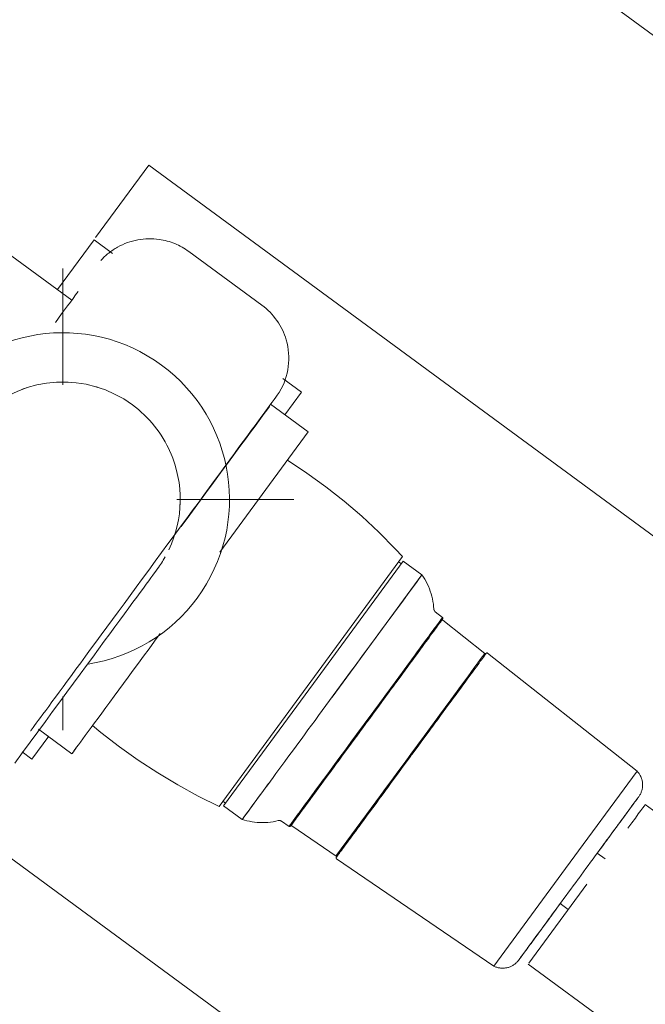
# Model space of a CAD drawing. Header units: metres. Extents: x 135583 to 135939, y 457896 to 458258.
# Tile 103 of 256: x 135667.869 to 135668.817, y 458085.86 to 458087.352. Entities that reach past the tile are written whole.
import ezdxf

# ---------------------------------------------------------------- set-up
doc = ezdxf.new("R2010")
doc.units = ezdxf.units.M
doc.layers.add('NIEUWE INSTALLATIE', color=250, linetype='Continuous', lineweight=0)

msp = doc.modelspace()

# ---------------------------------------------------------------- linework, layer by layer
at = {"layer": 'NIEUWE INSTALLATIE'}
for p, q in [((135667.4751, 458088.323), (135669.0606, 458087.1582)), ((135668.0641, 458087.1315), (135667.9837, 458087.022)), ((135670.4818, 458085.3553), (135668.0641, 458087.1315)), ((135667.9813, 458087.0187), (135667.9257, 458086.943)), ((135667.9813, 458087.0187), (135668.0095, 458086.9979)), ((135667.9474, 458086.927), (135667.8491, 458086.9992)), ((135668.2357, 458086.9195), (135668.1251, 458087.0008)), ((135667.9341, 458086.7989), (135667.9341, 458086.9752)), ((135668.2675, 458086.8084), (135668.2956, 458086.7878)), ((135668.2956, 458086.7878), (135668.2703, 458086.7534)), ((135668.306, 458086.7274), (135668.2489, 458086.7693)), ((135668.306, 458086.7274), (135668.1722, 458086.5453)), ((135668.1066, 458086.6252), (135668.2841, 458086.6252)), ((135668.4489, 458086.5385), (135668.3098, 458086.3492)), ((135668.45, 458086.5316), (135668.3138, 458086.3462)), ((135668.4782, 458086.5109), (135668.45, 458086.5316)), ((135668.0696, 458086.5255), (135668.0693, 458086.5251)), ((135668.4471, 458086.5275), (135668.443, 458086.5305)), ((135668.4782, 458086.5109), (135668.3421, 458086.3255)), ((135668.5096, 458086.4462), (135668.4985, 458086.4549)), ((135668.5737, 458086.3918), (135668.5101, 458086.442)), ((135668.5737, 458086.3918), (135668.5737, 458086.3917)), ((135668.8044, 458086.2134), (135668.5779, 458086.3923)), ((135668.3098, 458086.3492), (135668.1708, 458086.1599)), ((135668.3138, 458086.3462), (135668.1777, 458086.1609)), ((135667.9341, 458086.2752), (135667.9341, 458086.3264)), ((135667.9126, 458086.2665), (135667.887, 458086.2317)), ((135667.8973, 458086.2769), (135667.9478, 458086.2398)), ((135667.887, 458086.2317), (135667.8723, 458086.2425)), ((135668.4609, 458086.2382), (135668.3489, 458086.0858)), ((135668.8043, 458086.2133), (135668.6958, 458086.0656)), ((135668.1766, 458086.1679), (135668.1806, 458086.1649)), ((135668.1777, 458086.1609), (135668.2059, 458086.1401)), ((135669.3899, 458085.7418), (135668.8169, 458086.1628)), ((135667.7902, 458086.1291), (135669.9075, 458084.5736)), ((135668.2653, 458086.1375), (135668.2769, 458086.1295)), ((135668.2811, 458086.1303), (135668.3481, 458086.0846)), ((135668.7562, 458086.0802), (135668.7441, 458086.0891)), ((135668.3488, 458086.0805), (135668.5873, 458085.9178)), ((135668.6958, 458086.0656), (135668.5873, 458085.9179)), ((135668.7281, 458086.0419), (135668.6402, 458085.9222)), ((135668.6879, 458086.0125), (135668.7, 458086.0036)), ((135668.6393, 458085.921), (135669.2122, 458085.5001))]:
    msp.add_line(p, q, dxfattribs=at)
at = {"layer": 'NIEUWE INSTALLATIE', "flags": 128}
for points in [[(135668.2746, 458086.6847), (135668.304, 458086.6651), (135668.3325, 458086.6443), (135668.3602, 458086.6225), (135668.387, 458086.5995), (135668.4128, 458086.5755), (135668.4377, 458086.5504), (135668.4489, 458086.5385)], [(135667.861, 458086.2253), (135667.8729, 458086.2415), (135667.8846, 458086.2574), (135667.8961, 458086.2731), (135667.9075, 458086.2886), (135667.9185, 458086.3036), (135667.9294, 458086.3184), (135667.9399, 458086.3328), (135667.9502, 458086.3468), (135667.9602, 458086.3603), (135667.9699, 458086.3735), (135667.9792, 458086.3862), (135667.9882, 458086.3984), (135667.9968, 458086.4101), (135668.005, 458086.4214), (135668.0129, 458086.432), (135668.0203, 458086.4422), (135668.0274, 458086.4518), (135668.034, 458086.4608), (135668.0402, 458086.4692), (135668.0459, 458086.477), (135668.0512, 458086.4841), (135668.056, 458086.4907), (135668.0603, 458086.4966), (135668.0642, 458086.5019), (135668.0676, 458086.5065), (135668.0704, 458086.5104), (135668.0728, 458086.5137), (135668.0747, 458086.5162), (135668.0761, 458086.5181), (135668.077, 458086.5194), (135668.0774, 458086.5199)], [(135668.4782, 458086.5109), (135668.4805, 458086.5075), (135668.4826, 458086.5041), (135668.4845, 458086.5007), (135668.4864, 458086.4971), (135668.488, 458086.4935), (135668.4896, 458086.4898), (135668.491, 458086.486), (135668.4922, 458086.4822), (135668.4933, 458086.4784), (135668.4942, 458086.4745), (135668.495, 458086.4705), (135668.4956, 458086.4666), (135668.496, 458086.4626), (135668.4963, 458086.4593)], [(135668.4963, 458086.4593), (135668.4963, 458086.4591), (135668.4963, 458086.4588), (135668.4964, 458086.4586), (135668.4964, 458086.4583), (135668.4965, 458086.4581), (135668.4965, 458086.4579), (135668.4966, 458086.4577), (135668.4967, 458086.4574), (135668.4968, 458086.4572), (135668.4969, 458086.457), (135668.497, 458086.4568), (135668.4971, 458086.4566), (135668.4972, 458086.4564), (135668.4974, 458086.4562), (135668.4975, 458086.456), (135668.4977, 458086.4558), (135668.4978, 458086.4556), (135668.498, 458086.4554), (135668.4982, 458086.4553), (135668.4984, 458086.4551), (135668.4985, 458086.455), (135668.4985, 458086.4549)], [(135668.3944, 458086.287), (135668.3991, 458086.2933), (135668.4037, 458086.2996), (135668.4082, 458086.3058), (135668.4128, 458086.312), (135668.4174, 458086.3182), (135668.4219, 458086.3243), (135668.4263, 458086.3304), (135668.4307, 458086.3364), (135668.4351, 458086.3423), (135668.4394, 458086.3482), (135668.4436, 458086.3539), (135668.4477, 458086.3595), (135668.4518, 458086.3651), (135668.4557, 458086.3704), (135668.4596, 458086.3757), (135668.4633, 458086.3808), (135668.467, 458086.3858), (135668.4705, 458086.3906), (135668.4739, 458086.3952), (135668.4772, 458086.3997), (135668.4804, 458086.404), (135668.4834, 458086.4081), (135668.4862, 458086.412), (135668.489, 458086.4157), (135668.4915, 458086.4192), (135668.4939, 458086.4225), (135668.4962, 458086.4255), (135668.4983, 458086.4284), (135668.5002, 458086.431), (135668.502, 458086.4334), (135668.5036, 458086.4356), (135668.505, 458086.4375), (135668.5062, 458086.4392), (135668.5073, 458086.4406), (135668.5081, 458086.4418), (135668.5088, 458086.4427), (135668.5093, 458086.4434), (135668.5097, 458086.4439), (135668.5098, 458086.4441)], [(135668.5098, 458086.4441), (135668.5097, 458086.4439), (135668.5094, 458086.4436), (135668.509, 458086.4429)], [(135668.5098, 458086.4441), (135668.5098, 458086.444), (135668.5098, 458086.444), (135668.5097, 458086.4439), (135668.5097, 458086.4439), (135668.5097, 458086.4438), (135668.5096, 458086.4438), (135668.5096, 458086.4437), (135668.5096, 458086.4436), (135668.5096, 458086.4436), (135668.5096, 458086.4435), (135668.5096, 458086.4435), (135668.5095, 458086.4434), (135668.5095, 458086.4433), (135668.5095, 458086.4433), (135668.5095, 458086.4432), (135668.5095, 458086.4432), (135668.5095, 458086.4431), (135668.5095, 458086.443), (135668.5095, 458086.443), (135668.5095, 458086.4429), (135668.5096, 458086.4429), (135668.5096, 458086.4428), (135668.5096, 458086.4428), (135668.5096, 458086.4427), (135668.5096, 458086.4426), (135668.5096, 458086.4426), (135668.5097, 458086.4425), (135668.5097, 458086.4425), (135668.5097, 458086.4424), (135668.5098, 458086.4424), (135668.5098, 458086.4423), (135668.5098, 458086.4423), (135668.5099, 458086.4422), (135668.5099, 458086.4422), (135668.5099, 458086.4421), (135668.51, 458086.4421), (135668.51, 458086.4421), (135668.5101, 458086.442), (135668.5101, 458086.442)], [(135668.5096, 458086.4462), (135668.5096, 458086.4462), (135668.5097, 458086.4461), (135668.5097, 458086.4461), (135668.5098, 458086.446), (135668.5098, 458086.446), (135668.5099, 458086.4459), (135668.5099, 458086.4459), (135668.5099, 458086.4458), (135668.51, 458086.4458), (135668.51, 458086.4457), (135668.51, 458086.4456), (135668.51, 458086.4456), (135668.5101, 458086.4455), (135668.5101, 458086.4455), (135668.5101, 458086.4454), (135668.5101, 458086.4453), (135668.5101, 458086.4453), (135668.5101, 458086.4452), (135668.5101, 458086.4451), (135668.5101, 458086.4451), (135668.5101, 458086.445), (135668.5101, 458086.4449), (135668.5101, 458086.4449), (135668.5101, 458086.4448), (135668.5101, 458086.4448), (135668.5101, 458086.4447), (135668.5101, 458086.4446), (135668.5101, 458086.4446), (135668.51, 458086.4445), (135668.51, 458086.4444), (135668.51, 458086.4444), (135668.51, 458086.4443), (135668.5099, 458086.4443), (135668.5099, 458086.4442), (135668.5099, 458086.4442), (135668.5098, 458086.4441), (135668.5098, 458086.4441)], [(135668.4897, 458086.4166), (135668.487, 458086.413), (135668.4842, 458086.4091), (135668.4812, 458086.4051), (135668.4781, 458086.4009), (135668.4748, 458086.3964), (135668.4714, 458086.3918), (135668.468, 458086.3871), (135668.4643, 458086.3822), (135668.4606, 458086.3771), (135668.4568, 458086.3719), (135668.4528, 458086.3665), (135668.4488, 458086.361), (135668.4447, 458086.3554), (135668.4405, 458086.3497), (135668.4362, 458086.3439), (135668.4319, 458086.338), (135668.4275, 458086.332), (135668.4231, 458086.326), (135668.4186, 458086.3199), (135668.414, 458086.3137), (135668.4095, 458086.3075), (135668.4049, 458086.3013), (135668.4003, 458086.295), (135668.3957, 458086.2887), (135668.3944, 458086.287)], [(135668.5758, 458086.392), (135668.5757, 458086.3918), (135668.5754, 458086.3915), (135668.575, 458086.3909), (135668.5743, 458086.39), (135668.5735, 458086.3889), (135668.5725, 458086.3875), (135668.5714, 458086.3859), (135668.57, 458086.3841), (135668.5685, 458086.3821), (135668.5668, 458086.3798), (135668.565, 458086.3772), (135668.5629, 458086.3745), (135668.5608, 458086.3715), (135668.5584, 458086.3683), (135668.5559, 458086.365), (135668.5533, 458086.3614), (135668.5505, 458086.3576), (135668.5476, 458086.3536), (135668.5445, 458086.3494), (135668.5413, 458086.3451), (135668.538, 458086.3405), (135668.5345, 458086.3358), (135668.531, 458086.331), (135668.5273, 458086.326), (135668.5235, 458086.3209), (135668.5197, 458086.3156), (135668.5157, 458086.3102), (135668.5116, 458086.3047), (135668.5075, 458086.2991), (135668.5033, 458086.2933), (135668.499, 458086.2875), (135668.4947, 458086.2816), (135668.4903, 458086.2757), (135668.4859, 458086.2696), (135668.4814, 458086.2636), (135668.477, 458086.2575), (135668.4724, 458086.2513), (135668.4679, 458086.2451), (135668.4634, 458086.239), (135668.4621, 458086.2373)], [(135668.5738, 458086.3917), (135668.5738, 458086.3917), (135668.5739, 458086.3916), (135668.5739, 458086.3916), (135668.574, 458086.3916), (135668.574, 458086.3915), (135668.5741, 458086.3915), (135668.5741, 458086.3915), (135668.5742, 458086.3915), (135668.5742, 458086.3915), (135668.5743, 458086.3914), (135668.5743, 458086.3914), (135668.5744, 458086.3914), (135668.5744, 458086.3914), (135668.5745, 458086.3914), (135668.5746, 458086.3914), (135668.5746, 458086.3914), (135668.5747, 458086.3914), (135668.5747, 458086.3914), (135668.5748, 458086.3914), (135668.5748, 458086.3914), (135668.5749, 458086.3914), (135668.575, 458086.3914), (135668.575, 458086.3914), (135668.5751, 458086.3915), (135668.5751, 458086.3915), (135668.5752, 458086.3915), (135668.5752, 458086.3915), (135668.5753, 458086.3915), (135668.5753, 458086.3916), (135668.5754, 458086.3916), (135668.5754, 458086.3916), (135668.5755, 458086.3917), (135668.5755, 458086.3917), (135668.5755, 458086.3917), (135668.5756, 458086.3918), (135668.5756, 458086.3918), (135668.5757, 458086.3918), (135668.5757, 458086.3919), (135668.5757, 458086.3919), (135668.5758, 458086.392)], [(135668.5748, 458086.3906), (135668.5753, 458086.3913), (135668.5756, 458086.3918), (135668.5758, 458086.392)], [(135668.5758, 458086.392), (135668.5758, 458086.392), (135668.5759, 458086.3921), (135668.5759, 458086.3921), (135668.5759, 458086.3922), (135668.576, 458086.3922), (135668.576, 458086.3922), (135668.5761, 458086.3923), (135668.5761, 458086.3923), (135668.5762, 458086.3923), (135668.5762, 458086.3924), (135668.5763, 458086.3924), (135668.5763, 458086.3924), (135668.5764, 458086.3925), (135668.5764, 458086.3925), (135668.5765, 458086.3925), (135668.5765, 458086.3925), (135668.5766, 458086.3925), (135668.5767, 458086.3925), (135668.5767, 458086.3926), (135668.5768, 458086.3926), (135668.5768, 458086.3926), (135668.5769, 458086.3926), (135668.577, 458086.3926), (135668.577, 458086.3926), (135668.5771, 458086.3926), (135668.5771, 458086.3926), (135668.5772, 458086.3926), (135668.5773, 458086.3926), (135668.5773, 458086.3925), (135668.5774, 458086.3925), (135668.5774, 458086.3925), (135668.5775, 458086.3925), (135668.5775, 458086.3925), (135668.5776, 458086.3924), (135668.5777, 458086.3924), (135668.5777, 458086.3924), (135668.5778, 458086.3924), (135668.5778, 458086.3923), (135668.5779, 458086.3923), (135668.5779, 458086.3923)], [(135668.4621, 458086.2373), (135668.4667, 458086.2435), (135668.4712, 458086.2496), (135668.4757, 458086.2558), (135668.4802, 458086.2619), (135668.4847, 458086.268), (135668.4891, 458086.2741), (135668.4935, 458086.28), (135668.4979, 458086.2859), (135668.5022, 458086.2918), (135668.5064, 458086.2975), (135668.5105, 458086.3032), (135668.5146, 458086.3087), (135668.5186, 458086.3141), (135668.5225, 458086.3194), (135668.5263, 458086.3246), (135668.53, 458086.3297), (135668.5336, 458086.3345), (135668.5371, 458086.3393), (135668.5404, 458086.3438), (135668.5437, 458086.3482), (135668.5468, 458086.3525), (135668.5497, 458086.3565), (135668.5525, 458086.3604), (135668.5552, 458086.364)], [(135668.1708, 458086.1599), (135668.1391, 458086.1756), (135668.1082, 458086.1925), (135668.0779, 458086.2106), (135668.0484, 458086.2299), (135668.0197, 458086.2504), (135667.9918, 458086.272), (135667.9791, 458086.2825)], [(135668.2791, 458086.13), (135668.2791, 458086.1301), (135668.2794, 458086.1305), (135668.2799, 458086.1311), (135668.2805, 458086.132), (135668.2814, 458086.1331), (135668.2824, 458086.1345), (135668.2835, 458086.1361), (135668.2849, 458086.1379), (135668.2865, 458086.14), (135668.2882, 458086.1424), (135668.29, 458086.1449), (135668.2921, 458086.1477), (135668.2943, 458086.1507), (135668.2967, 458086.154), (135668.2992, 458086.1574), (135668.3019, 458086.161), (135668.3047, 458086.1649), (135668.3077, 458086.1689), (135668.3108, 458086.1732), (135668.314, 458086.1776), (135668.3174, 458086.1822), (135668.3209, 458086.187), (135668.3245, 458086.1919), (135668.3283, 458086.1969), (135668.3321, 458086.2022), (135668.336, 458086.2075), (135668.3401, 458086.213), (135668.3442, 458086.2186), (135668.3484, 458086.2243), (135668.3526, 458086.2301), (135668.357, 458086.236), (135668.3614, 458086.242), (135668.3658, 458086.248), (135668.3703, 458086.2542), (135668.3748, 458086.2603), (135668.3794, 458086.2665), (135668.384, 458086.2728), (135668.3886, 458086.279), (135668.3932, 458086.2853), (135668.3944, 458086.287)], [(135668.3944, 458086.287), (135668.3898, 458086.2807), (135668.3852, 458086.2745), (135668.3806, 458086.2682), (135668.3761, 458086.262), (135668.3715, 458086.2558), (135668.367, 458086.2497), (135668.3625, 458086.2436), (135668.3581, 458086.2376), (135668.3538, 458086.2317), (135668.3495, 458086.2259), (135668.3453, 458086.2201), (135668.3412, 458086.2145), (135668.3371, 458086.209), (135668.3331, 458086.2036), (135668.3293, 458086.1983), (135668.3255, 458086.1932), (135668.3219, 458086.1883), (135668.3184, 458086.1835), (135668.3149, 458086.1788), (135668.3117, 458086.1744), (135668.3085, 458086.1701), (135668.3055, 458086.166), (135668.3026, 458086.1621), (135668.2999, 458086.1584)], [(135668.4621, 458086.2373), (135668.4576, 458086.2311), (135668.453, 458086.2249), (135668.4485, 458086.2188), (135668.444, 458086.2126), (135668.4396, 458086.2066), (135668.4351, 458086.2005), (135668.4307, 458086.1945), (135668.4264, 458086.1886), (135668.4221, 458086.1828), (135668.4179, 458086.177), (135668.4137, 458086.1714), (135668.4097, 458086.1659), (135668.4057, 458086.1604), (135668.4018, 458086.1551), (135668.398, 458086.1499), (135668.3943, 458086.1449), (135668.3907, 458086.14), (135668.3872, 458086.1353), (135668.3838, 458086.1307), (135668.3806, 458086.1263), (135668.3775, 458086.1221), (135668.3745, 458086.1181), (135668.3717, 458086.1142), (135668.369, 458086.1106), (135668.3665, 458086.1071), (135668.3641, 458086.1039), (135668.3619, 458086.1009), (135668.3598, 458086.098), (135668.3579, 458086.0955), (135668.3562, 458086.0931), (135668.3546, 458086.091), (135668.3533, 458086.0891), (135668.352, 458086.0874), (135668.351, 458086.086), (135668.3501, 458086.0848), (135668.3495, 458086.0839), (135668.349, 458086.0832), (135668.3486, 458086.0828), (135668.3485, 458086.0826)], [(135668.3683, 458086.1096), (135668.371, 458086.1132), (135668.3738, 458086.117), (135668.3767, 458086.121), (135668.3798, 458086.1252), (135668.383, 458086.1295), (135668.3863, 458086.134), (135668.3897, 458086.1387), (135668.3933, 458086.1436), (135668.397, 458086.1486), (135668.4007, 458086.1537), (135668.4046, 458086.159), (135668.4086, 458086.1644), (135668.4126, 458086.1699), (135668.4167, 458086.1755), (135668.421, 458086.1812), (135668.4252, 458086.187), (135668.4295, 458086.1929), (135668.4339, 458086.1989), (135668.4384, 458086.2049), (135668.4428, 458086.211), (135668.4473, 458086.2171), (135668.4518, 458086.2233), (135668.4564, 458086.2294), (135668.4609, 458086.2356), (135668.4621, 458086.2373)], [(135668.8044, 458086.2134), (135668.8052, 458086.2125), (135668.806, 458086.2115), (135668.8068, 458086.2106), (135668.8075, 458086.2096), (135668.8081, 458086.2086), (135668.8087, 458086.2075), (135668.8093, 458086.2065), (135668.8099, 458086.2054), (135668.8104, 458086.2043), (135668.8108, 458086.2032), (135668.8112, 458086.202), (135668.8116, 458086.2009), (135668.8119, 458086.1997), (135668.8122, 458086.1985), (135668.8124, 458086.1973), (135668.8125, 458086.1961), (135668.8127, 458086.1949), (135668.8127, 458086.1937), (135668.8128, 458086.1925), (135668.8127, 458086.1913), (135668.8127, 458086.1901), (135668.8126, 458086.1889), (135668.8124, 458086.1877), (135668.8122, 458086.1865), (135668.8119, 458086.1853), (135668.8116, 458086.1841), (135668.8112, 458086.1829), (135668.8108, 458086.1818), (135668.8104, 458086.1807), (135668.8099, 458086.1796), (135668.8094, 458086.1785), (135668.8088, 458086.1774), (135668.8082, 458086.1764), (135668.8075, 458086.1754), (135668.8069, 458086.1745)], [(135668.716, 458086.0508), (135668.7196, 458086.0557), (135668.7232, 458086.0607), (135668.7269, 458086.0656), (135668.7305, 458086.0705), (135668.734, 458086.0754), (135668.7376, 458086.0802), (135668.7411, 458086.085), (135668.7446, 458086.0897), (135668.748, 458086.0944), (135668.7514, 458086.099), (135668.7547, 458086.1035), (135668.758, 458086.1079), (135668.7612, 458086.1123), (135668.7643, 458086.1165), (135668.7673, 458086.1206), (135668.7703, 458086.1247), (135668.7731, 458086.1286), (135668.7759, 458086.1324), (135668.7786, 458086.136), (135668.7812, 458086.1395), (135668.7837, 458086.1429), (135668.786, 458086.1461), (135668.7883, 458086.1492), (135668.7904, 458086.1521), (135668.7925, 458086.1549), (135668.7944, 458086.1575), (135668.7962, 458086.1599), (135668.7978, 458086.1621), (135668.7993, 458086.1642), (135668.8007, 458086.1661), (135668.802, 458086.1678), (135668.8031, 458086.1693), (135668.804, 458086.1706), (135668.8049, 458086.1718), (135668.8056, 458086.1727), (135668.8061, 458086.1735), (135668.8065, 458086.174), (135668.8068, 458086.1743), (135668.8069, 458086.1745)], [(135668.8069, 458086.1745), (135668.8068, 458086.1744), (135668.8066, 458086.1741), (135668.8062, 458086.1736), (135668.8057, 458086.1729), (135668.8051, 458086.172), (135668.8043, 458086.171), (135668.8033, 458086.1697), (135668.8023, 458086.1682), (135668.8011, 458086.1666), (135668.7997, 458086.1647), (135668.7982, 458086.1627), (135668.7966, 458086.1605), (135668.7949, 458086.1582), (135668.793, 458086.1556), (135668.791, 458086.1529), (135668.7889, 458086.15), (135668.7867, 458086.147), (135668.7843, 458086.1438), (135668.7819, 458086.1405), (135668.7793, 458086.137), (135668.7767, 458086.1334), (135668.7739, 458086.1296), (135668.7711, 458086.1257), (135668.7681, 458086.1217), (135668.7651, 458086.1176), (135668.762, 458086.1134), (135668.7588, 458086.1091), (135668.7556, 458086.1047), (135668.7523, 458086.1002), (135668.7489, 458086.0956), (135668.7455, 458086.091), (135668.7434, 458086.0881)], [(135668.2605, 458086.1383), (135668.2566, 458086.1374), (135668.2526, 458086.1367), (135668.2487, 458086.1361), (135668.2447, 458086.1357), (135668.2407, 458086.1355), (135668.2367, 458086.1354), (135668.2327, 458086.1355), (135668.2287, 458086.1357), (135668.2247, 458086.1361), (135668.2208, 458086.1366), (135668.2168, 458086.1373), (135668.2129, 458086.1382), (135668.2091, 458086.1392), (135668.2059, 458086.1401)], [(135668.2653, 458086.1375), (135668.2651, 458086.1376), (135668.2649, 458086.1377), (135668.2647, 458086.1378), (135668.2645, 458086.1379), (135668.2642, 458086.138), (135668.264, 458086.1381), (135668.2638, 458086.1382), (135668.2636, 458086.1383), (135668.2633, 458086.1383), (135668.2631, 458086.1384), (135668.2629, 458086.1384), (135668.2626, 458086.1385), (135668.2624, 458086.1385), (135668.2622, 458086.1385), (135668.2619, 458086.1385), (135668.2617, 458086.1385), (135668.2614, 458086.1385), (135668.2612, 458086.1385), (135668.261, 458086.1384), (135668.2607, 458086.1384), (135668.2605, 458086.1383), (135668.2605, 458086.1383)], [(135668.2791, 458086.13), (135668.279, 458086.1299), (135668.279, 458086.1299), (135668.2789, 458086.1298), (135668.2789, 458086.1298), (135668.2788, 458086.1297), (135668.2788, 458086.1297), (135668.2787, 458086.1296), (135668.2787, 458086.1296), (135668.2786, 458086.1296), (135668.2786, 458086.1295), (135668.2785, 458086.1295), (135668.2785, 458086.1295), (135668.2784, 458086.1294), (135668.2783, 458086.1294), (135668.2783, 458086.1294), (135668.2782, 458086.1294), (135668.2782, 458086.1294), (135668.2781, 458086.1293), (135668.278, 458086.1293), (135668.278, 458086.1293), (135668.2779, 458086.1293), (135668.2778, 458086.1293), (135668.2778, 458086.1293), (135668.2777, 458086.1293), (135668.2777, 458086.1293), (135668.2776, 458086.1293), (135668.2775, 458086.1293), (135668.2775, 458086.1293), (135668.2774, 458086.1293), (135668.2773, 458086.1294), (135668.2773, 458086.1294), (135668.2772, 458086.1294), (135668.2772, 458086.1294), (135668.2771, 458086.1294), (135668.277, 458086.1295), (135668.277, 458086.1295), (135668.2769, 458086.1295)], [(135668.28, 458086.1313), (135668.2795, 458086.1306), (135668.2792, 458086.1302), (135668.2791, 458086.13)], [(135668.2811, 458086.1303), (135668.2811, 458086.1303), (135668.281, 458086.1304), (135668.281, 458086.1304), (135668.2809, 458086.1304), (135668.2808, 458086.1305), (135668.2808, 458086.1305), (135668.2807, 458086.1305), (135668.2807, 458086.1305), (135668.2806, 458086.1305), (135668.2806, 458086.1305), (135668.2805, 458086.1306), (135668.2804, 458086.1306), (135668.2804, 458086.1306), (135668.2803, 458086.1306), (135668.2803, 458086.1306), (135668.2802, 458086.1306), (135668.2801, 458086.1306), (135668.2801, 458086.1306), (135668.28, 458086.1306), (135668.28, 458086.1305), (135668.2799, 458086.1305), (135668.2798, 458086.1305), (135668.2798, 458086.1305), (135668.2797, 458086.1305), (135668.2797, 458086.1305), (135668.2796, 458086.1304), (135668.2796, 458086.1304), (135668.2795, 458086.1304), (135668.2795, 458086.1303), (135668.2794, 458086.1303), (135668.2794, 458086.1303), (135668.2793, 458086.1302), (135668.2793, 458086.1302), (135668.2792, 458086.1302), (135668.2792, 458086.1301), (135668.2791, 458086.1301), (135668.2791, 458086.13), (135668.2791, 458086.13), (135668.2791, 458086.13)], [(135668.3485, 458086.0826), (135668.3485, 458086.0826), (135668.3485, 458086.0827), (135668.3486, 458086.0827), (135668.3486, 458086.0828), (135668.3486, 458086.0828), (135668.3486, 458086.0829), (135668.3487, 458086.0829), (135668.3487, 458086.083), (135668.3487, 458086.083), (135668.3487, 458086.0831), (135668.3487, 458086.0832), (135668.3487, 458086.0832), (135668.3487, 458086.0833), (135668.3488, 458086.0833), (135668.3488, 458086.0834), (135668.3488, 458086.0834), (135668.3488, 458086.0835), (135668.3488, 458086.0835), (135668.3487, 458086.0836), (135668.3487, 458086.0837), (135668.3487, 458086.0837), (135668.3487, 458086.0838), (135668.3487, 458086.0838), (135668.3487, 458086.0839), (135668.3487, 458086.0839), (135668.3486, 458086.084), (135668.3486, 458086.084), (135668.3486, 458086.0841), (135668.3486, 458086.0841), (135668.3485, 458086.0842), (135668.3485, 458086.0842), (135668.3485, 458086.0843), (135668.3484, 458086.0843), (135668.3484, 458086.0844), (135668.3484, 458086.0844), (135668.3483, 458086.0844), (135668.3483, 458086.0845), (135668.3482, 458086.0845), (135668.3482, 458086.0845), (135668.3482, 458086.0846), (135668.3481, 458086.0846), (135668.3481, 458086.0846)], [(135668.3485, 458086.0826), (135668.3486, 458086.0827), (135668.3488, 458086.0831), (135668.3493, 458086.0837), (135668.3499, 458086.0846)], [(135668.3488, 458086.0805), (135668.3488, 458086.0805), (135668.3488, 458086.0805), (135668.3487, 458086.0806), (135668.3487, 458086.0806), (135668.3486, 458086.0807), (135668.3486, 458086.0807), (135668.3485, 458086.0807), (135668.3485, 458086.0808), (135668.3485, 458086.0808), (135668.3484, 458086.0809), (135668.3484, 458086.0809), (135668.3484, 458086.081), (135668.3483, 458086.0811), (135668.3483, 458086.0811), (135668.3483, 458086.0812), (135668.3483, 458086.0812), (135668.3483, 458086.0813), (135668.3482, 458086.0813), (135668.3482, 458086.0814), (135668.3482, 458086.0814), (135668.3482, 458086.0815), (135668.3482, 458086.0816), (135668.3482, 458086.0816), (135668.3482, 458086.0817), (135668.3482, 458086.0817), (135668.3482, 458086.0818), (135668.3482, 458086.0819), (135668.3482, 458086.0819), (135668.3482, 458086.082), (135668.3482, 458086.082), (135668.3482, 458086.0821), (135668.3483, 458086.0822), (135668.3483, 458086.0822), (135668.3483, 458086.0823), (135668.3483, 458086.0823), (135668.3484, 458086.0824), (135668.3484, 458086.0824), (135668.3484, 458086.0825), (135668.3484, 458086.0825), (135668.3485, 458086.0826)], [(135668.6251, 458085.9271), (135668.6252, 458085.9272), (135668.6254, 458085.9274), (135668.6257, 458085.9279), (135668.6262, 458085.9286), (135668.6269, 458085.9295), (135668.6277, 458085.9306), (135668.6286, 458085.9319), (135668.6297, 458085.9333), (135668.6309, 458085.935), (135668.6323, 458085.9368), (135668.6337, 458085.9388), (135668.6354, 458085.941), (135668.6371, 458085.9434), (135668.639, 458085.946), (135668.641, 458085.9487), (135668.6431, 458085.9515), (135668.6453, 458085.9546), (135668.6476, 458085.9578), (135668.6501, 458085.9611), (135668.6527, 458085.9646), (135668.6553, 458085.9682), (135668.6581, 458085.9719), (135668.6609, 458085.9758), (135668.6639, 458085.9798), (135668.6669, 458085.9839), (135668.67, 458085.9881), (135668.6731, 458085.9925), (135668.6764, 458085.9969), (135668.6797, 458086.0014), (135668.683, 458086.0059), (135668.6865, 458086.0106), (135668.6899, 458086.0153), (135668.6934, 458086.0201), (135668.697, 458086.0249), (135668.7005, 458086.0298), (135668.7041, 458086.0346), (135668.7077, 458086.0396), (135668.7114, 458086.0445), (135668.715, 458086.0494), (135668.716, 458086.0508)], [(135668.6886, 458086.0134), (135668.6874, 458086.0119), (135668.684, 458086.0072), (135668.6806, 458086.0026), (135668.6773, 458085.9981), (135668.674, 458085.9936), (135668.6708, 458085.9893), (135668.6677, 458085.9851), (135668.6647, 458085.9809), (135668.6617, 458085.9769), (135668.6588, 458085.973), (135668.656, 458085.9692), (135668.6534, 458085.9655), (135668.6508, 458085.962), (135668.6483, 458085.9586), (135668.6459, 458085.9554), (135668.6437, 458085.9523), (135668.6415, 458085.9494), (135668.6395, 458085.9467), (135668.6376, 458085.9441), (135668.6358, 458085.9417), (135668.6342, 458085.9394), (135668.6326, 458085.9373), (135668.6313, 458085.9355), (135668.63, 458085.9338), (135668.6289, 458085.9322), (135668.6279, 458085.9309), (135668.6271, 458085.9298), (135668.6264, 458085.9289), (135668.6259, 458085.9281), (135668.6255, 458085.9276), (135668.6252, 458085.9272), (135668.6251, 458085.9271)], [(135668.6251, 458085.9271), (135668.6243, 458085.9261), (135668.6236, 458085.9252), (135668.6228, 458085.9243), (135668.6219, 458085.9234), (135668.621, 458085.9226), (135668.6201, 458085.9218), (135668.6192, 458085.921), (135668.6182, 458085.9203), (135668.6172, 458085.9196), (135668.6162, 458085.919), (135668.6151, 458085.9184), (135668.614, 458085.9178), (135668.6129, 458085.9173), (135668.6118, 458085.9168), (135668.6107, 458085.9164), (135668.6095, 458085.916), (135668.6084, 458085.9157), (135668.6072, 458085.9154), (135668.606, 458085.9152), (135668.6048, 458085.915), (135668.6036, 458085.9148), (135668.6024, 458085.9147), (135668.6012, 458085.9147), (135668.6, 458085.9147), (135668.5988, 458085.9147), (135668.5975, 458085.9148), (135668.5963, 458085.915), (135668.5951, 458085.9152), (135668.594, 458085.9154), (135668.5928, 458085.9157), (135668.5916, 458085.9161), (135668.5905, 458085.9165), (135668.5893, 458085.9169), (135668.5882, 458085.9174), (135668.5873, 458085.9178)]]:
    msp.add_lwpolyline(points, dxfattribs=at)
at = {"layer": 'NIEUWE INSTALLATIE'}
for centre, radius, start, end in [((135667.9341, 458086.6252), 0.2525, 323.696, 143.696), ((135667.9341, 458086.6252), 0.1778, 53.696, 132.6821), ((135667.9341, 458086.7141), 0.0889, 84.7343, 90), ((135667.9341, 458086.6252), 0.1778, 108, 110.4695), ((135667.9341, 458086.6252), 0.1778, 72, 73.7532), ((135667.9341, 458086.6252), 0.1778, 23.696, 53.696), ((135667.9341, 458086.6252), 0.1778, 334.5588, 23.5795), ((135667.9341, 458086.6252), 0.1778, 357.2842, 0), ((135667.9341, 458086.6252), 0.1778, 323.696, 330.5769), ((135667.9341, 458086.6252), 0.1778, 323.609, 324), ((135667.9341, 458086.6252), 0.2525, 278.7062, 323.696)]:
    msp.add_arc(centre, radius, start, end, dxfattribs=at)
for centre, major_axis, start_param, end_param in [((135667.803, 458086.7304), (0.1888, 0.257), 0.615971, 0.884344), ((135668.0702, 458086.5252), (-0.1791, -0.2438), 1.814963, 2.986426), ((135668.3421, 458086.3255), (0.1362, 0.1854), 0, 3.926991), ((135668.3933, 458086.2879), (-0.1163, -0.1583), 4.712389, 9.545608), ((135668.3933, 458086.2879), (0.1163, 0.1583), 0, 3.141593), ((135668.1269, 458086.4836), (-0.1791, -0.2438), 4.968271, 6.539068), ((135668.4609, 458086.2382), (0.1128, 0.1536), 0.733365, 6.283185), ((135668.7281, 458086.0419), (0.0888, 0.1209), 0, 0.790513)]:
    msp.add_ellipse(centre, major_axis=major_axis, ratio=0.000001, start_param=start_param, end_param=end_param, dxfattribs=at)
msp.add_ellipse((135668.074, 458086.5313), major_axis=(-0.1888, -0.257), ratio=0.000001, dxfattribs=at)
for points, knots in [([(135668.1251, 458087.0008), (135668.1185, 458087.0056), (135668.1041, 458087.0137), (135668.0777, 458087.0209), (135668.0473, 458087.0203), (135668.0213, 458087.0109), (135668.0032, 458086.9987), (135667.9952, 458086.9912), (135667.9916, 458086.9871)], [-1, -1, -1, -1, -0.833333, -0.666667, -0.444444, -0.222222, -0.111111, 0, 0, 0, 0]), ([(135668.2626, 458086.788), (135668.2695, 458086.7997), (135668.2785, 458086.826), (135668.2755, 458086.8649), (135668.2599, 458086.8972), (135668.2445, 458086.913), (135668.2357, 458086.9195)], [-1, -1, -1, -1, -0.722222, -0.444444, -0.222222, 0, 0, 0, 0])]:
    msp.add_open_spline(points, degree=3, knots=knots, dxfattribs=at)
msp.add_open_spline([(135668.2384, 458086.755), (135668.2404, 458086.7575), (135668.2422, 458086.7597), (135668.2436, 458086.7615)], degree=3, dxfattribs=at)

doc.saveas('drawing.dxf')
